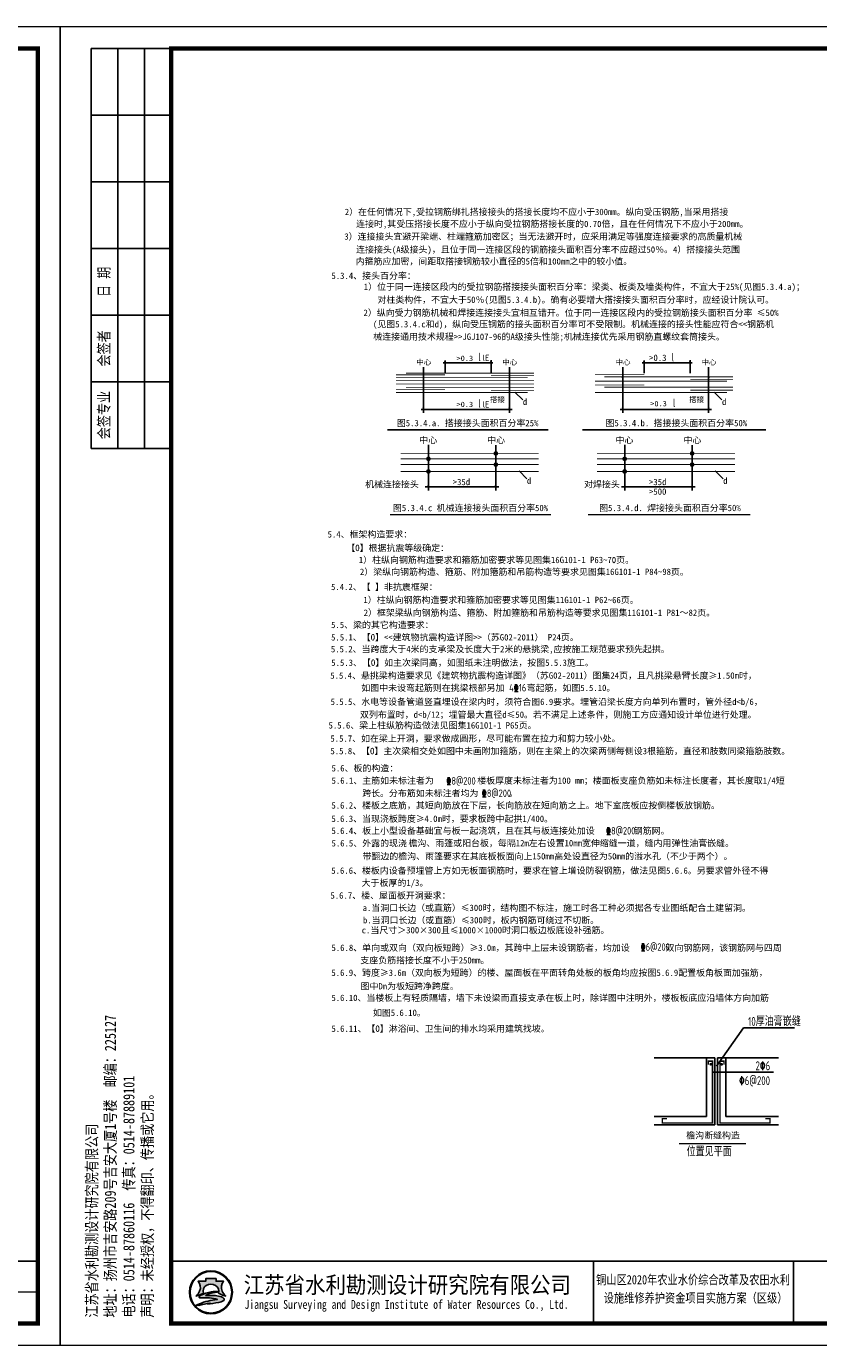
# Model space of a CAD drawing. Extents: x -312340 to 313322, y -38051 to 526488.
# Tile 2 of 11: x -247673 to -219723, y 136570 to 183140. Entities that reach past the tile are written whole.
import ezdxf
from ezdxf.enums import TextEntityAlignment as Align

# ---------------------------------------------------------------- set-up
doc = ezdxf.new("R2010")
doc.units = 0
doc.header["$LTSCALE"] = 1000
doc.header["$MEASUREMENT"] = 0
doc.layers.get('0').update_dxf_attribs({"linetype": 'CONTINUOUS'})
for name, color, linetype in [('ASHADE', 7, 'CONTINUOUS'), ('ASTEEL', 1, 'CONTINUOUS'), ('JCTE', 7, 'CONTINUOUS'), ('REIN', 1, 'CONTINUOUS'), ('大样标注', 130, 'CONTINUOUS')]:
    doc.layers.add(name, color=color, linetype=linetype)
doc.styles.add('ST', font='txt', dxfattribs={"height": 350})
doc.styles.add('TSSD_Dimension', font='Tssdeng.shx', dxfattribs={"width": 0.7, "bigfont": 'hztxt.shx'})
doc.styles.add('TSSD_Rein', font='Tssdeng.shx', dxfattribs={"width": 0.7, "bigfont": 'hztxt.shx'})
doc.styles.add('图框', font='仿宋_GB2312.TTF', dxfattribs={"width": 0.8, "height": 4})

# ---------------------------------------------------------------- blocks, each defined once
blk = doc.blocks.new('tk')
h = blk.add_hatch(color=152)
h.dxf.hatch_style = 1
h.paths.add_polyline_path([(38.76631747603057, 11.99999758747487, 1), (29.08862617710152, 11.99999758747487, 1)])
h.paths.add_polyline_path([(38.60345337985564, 11.99999758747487, 1), (29.25149027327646, 11.99999758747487, 1)], flags=16)
h = blk.add_hatch(color=152)
h.dxf.hatch_style = 1
edge = h.paths.add_edge_path()
edge.add_arc((35.80939112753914, 9.575130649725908), 1.461698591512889, 43.31770961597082, 70.37003522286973)
edge.add_arc((34.42977678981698, 5.707125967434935), 5.568375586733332, 70.37003522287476, 84.52854590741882)
edge.add_arc((33.84294441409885, -0.4193533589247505), 11.72289597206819, 84.5285459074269, 95.17746754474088)
edge.add_arc((33.98453145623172, 9.871853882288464), 1.831337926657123, 111.7965680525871, 130.9174013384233, ccw=False)
edge.add_arc((35.88028387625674, 5.13131121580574), 6.936886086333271, 98.84274785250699, 111.79656805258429, ccw=False)
edge.add_arc((36.94664352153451, -1.72312279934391), 13.873772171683, 95.21036804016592, 98.84274785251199, ccw=False)
edge.add_ellipse((33.92747182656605, 12.29238977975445), major_axis=(-1.773815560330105, 0), ratio=0.8776980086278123, start_angle=172.6538623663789, end_angle=176.9129867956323)
edge.add_arc((35.51983619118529, 1.961405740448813), 10.24870363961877, 88.99992913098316, 98.52267106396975)
edge.add_arc((35.12650647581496, 4.586131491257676), 7.594670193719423, 98.5226710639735, 116.8491039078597)
edge.add_arc((32.25210392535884, 10.26438407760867), 1.230336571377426, 116.8491039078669, 139.2900683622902)
edge.add_arc((31.46762795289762, 10.9393764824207), 0.1954369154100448, 139.2900683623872, 263.050638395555)
edge.add_arc((31.65077754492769, 12.44198791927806), 1.70916902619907, 263.0506383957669, 272.136251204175)
edge.add_arc((32.81842523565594, -18.86064205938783), 29.61523112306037, 88.46268833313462, 92.13625120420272, ccw=False)
edge.add_arc((33.47614388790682, 5.646723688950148), 5.099041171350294, 68.07113774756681, 88.46268833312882, ccw=False)
edge.add_arc((37.58580657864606, -10.9173211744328), 21.4080615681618, 95.91294384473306, 98.79521578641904)
edge.add_arc((36.21852069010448, -2.080310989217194), 12.46590188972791, 98.79521578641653, 117.8496747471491)
edge.add_arc((94.71742856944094, -228.4932898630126), 245.9934265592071, 104.7703900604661, 105.15790668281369, ccw=False)
edge.add_line((32.00236918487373, 9.37135071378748), (31.19884857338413, 9.045498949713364))
edge.add_arc((52.56001997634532, -88.12407327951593), 99.48982566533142, 100.90627282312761, 102.39834375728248, ccw=False)
edge.add_line((33.7362516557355, 9.568767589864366), (33.12565426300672, 9.380182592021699))
edge.add_arc((30.81628206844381, 37.97210845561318), 28.68503833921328, 274.6177604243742, 279.6944367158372)
edge.add_arc((34.87651123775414, 14.20489440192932), 4.573507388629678, 279.694436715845, 287.6119267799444)
edge.add_arc((35.76077947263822, 11.41933970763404), 1.650966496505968, 287.6119267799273, 311.5140981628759)
edge.add_arc((36.67266923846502, 10.38914672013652), 0.2751610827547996, 311.5140981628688, 403.3177096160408)
edge = h.paths.add_edge_path()
edge.add_arc((38.34858580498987, 13.13699866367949), 2.066422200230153, 138.9741968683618, 204.1180883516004, ccw=False)
edge.add_line((36.78964786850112, 14.49339581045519), (35.0925445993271, 14.49339581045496))
edge.add_line((35.0925445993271, 14.49339581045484), (35.0925445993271, 15.08006038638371))
edge.add_line((35.0925445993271, 15.08006038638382), (32.76239905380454, 15.08006038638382))
edge.add_line((32.76239905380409, 15.08006038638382), (32.76239905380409, 14.49339581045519))
edge.add_line((32.76239905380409, 14.49339581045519), (31.06529578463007, 14.49339581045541))
edge.add_arc((29.50635784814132, 13.13699866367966), 2.066422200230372, -24.118088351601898, 41.0258031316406, ccw=False)
edge.add_arc((27.96982579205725, 13.82490489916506), 3.749914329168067, 314.34412131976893, 335.8819116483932, ccw=False)
edge.add_arc((29.92442847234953, 14.17747198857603), 3.106664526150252, 282.3877277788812, 290.1465811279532)
edge.add_arc((26.86018480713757, 22.52986436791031), 12.00340818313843, 290.1465811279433, 296.6495194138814)
edge.add_ellipse((33.92747182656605, 12.29238977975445), major_axis=(-1.773815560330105, 0), ratio=0.8776980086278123, start_angle=176.9129867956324, end_angle=378.37473811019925, ccw=False)
edge.add_ellipse((33.92747182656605, 12.29238977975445), major_axis=(-1.773815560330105, 0), ratio=0.8776980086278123, start_angle=172.653862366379, end_angle=176.9129867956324, ccw=False)
edge.add_ellipse((33.92747182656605, 12.29238977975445), major_axis=(-1.773815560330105, 0), ratio=0.8776980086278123, start_angle=161.6252618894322, end_angle=172.653862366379, ccw=False)
edge.add_arc((40.9947588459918, 22.52986436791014), 12.00340818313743, 243.3504805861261, 249.853418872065)
edge.add_arc((37.93051518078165, 14.1774719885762), 3.106664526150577, 249.8534188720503, 257.61227222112)
edge.add_arc((39.88511786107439, 13.82490489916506), 3.74991432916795, 204.1180883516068, 225.6558786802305, ccw=False)
at = {"lineweight": 0}
for p, q in [((-2.771934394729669e-05, -2.412525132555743e-06), (-2.771934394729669e-05, 296.9999975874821)), ((-2.771934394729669e-05, 296.9999975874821), (419.999972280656, 296.9999975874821)), ((419.999972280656, 296.9999975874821), (419.999972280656, -2.412525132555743e-06)), ((414.999972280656, 11.99999758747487), (234.9999722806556, 11.99999758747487)), ((419.999972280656, -2.412525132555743e-06), (-2.771934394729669e-05, -2.412525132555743e-06))]:
    blk.add_line(p, q, dxfattribs=at)
for p, q in [((24.99997228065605, 291.9999975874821), (6.999972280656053, 291.9999975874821)), ((6.999972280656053, 291.9999975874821), (6.999972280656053, 201.9999975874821)), ((12.99997228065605, 291.9999975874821), (12.99997228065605, 201.9999975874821)), ((18.99997228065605, 291.9999975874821), (18.99997228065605, 201.9999975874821)), ((24.99997228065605, 276.9999975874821), (6.999972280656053, 276.9999975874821)), ((24.99997228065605, 261.9999975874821), (6.999972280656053, 261.9999975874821)), ((24.99997228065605, 246.9999975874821), (6.999972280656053, 246.9999975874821)), ((24.99997228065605, 231.9999975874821), (6.999972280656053, 231.9999975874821)), ((24.99997228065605, 216.9999975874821), (6.999972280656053, 216.9999975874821)), ((24.99997228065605, 201.9999975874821), (6.999972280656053, 201.9999975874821)), ((119.9999722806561, 18.99999758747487), (119.9999722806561, 4.999997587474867)), ((164.999972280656, 18.99999758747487), (164.999972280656, 4.999997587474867)), ((234.999972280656, 18.99999758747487), (234.999972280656, 4.999997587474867)), ((259.999972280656, 18.99999758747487), (259.999972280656, 4.999997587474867)), ((274.999972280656, 18.99999758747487), (274.999972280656, 4.999997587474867)), ((289.999972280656, 18.99999758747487), (289.999972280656, 4.999997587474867)), ((304.999972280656, 18.99999758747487), (304.999972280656, 4.999997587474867)), ((319.999972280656, 18.99999758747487), (319.999972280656, 4.999997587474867)), ((334.999972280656, 18.99999758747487), (334.999972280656, 4.999997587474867)), ((349.999972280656, 18.99999758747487), (349.999972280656, 4.999997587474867)), ((364.999972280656, 18.99999758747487), (364.999972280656, 4.999997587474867)), ((379.9999722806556, 11.99999758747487), (379.999972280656, 4.999997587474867))]:
    blk.add_line(p, q)
at = {"lineweight": 0, "const_width": 1}
blk.add_lwpolyline([(24.99997228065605, 291.9999975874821), (414.999972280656, 291.9999975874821), (414.999972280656, 4.999997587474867), (24.99997228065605, 4.999997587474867)], close=True, dxfattribs=at)
at = {"lineweight": 0, "const_width": 0.4}
blk.add_lwpolyline([(414.999972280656, 18.99999758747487), (24.99997228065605, 18.99999758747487)], dxfattribs=at)
at = {"color": 152}
for points in [[(32.24409409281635, 11.80161526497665, -0.02838203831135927), (30.9944353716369, 11.26089013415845, -0.03386732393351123), (30.59088918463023, 11.14313604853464, 0.09425397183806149), (31.39239217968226, 12.29262006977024, 0.2921547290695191), (31.06529578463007, 14.49339581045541), (32.76239905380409, 14.49339581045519), (32.76239905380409, 15.08006038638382), (35.0925445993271, 15.08006038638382), (35.0925445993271, 14.49339581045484), (36.78964786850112, 14.49339581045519, 0.29215472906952), (36.46255147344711, 12.29262006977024, 0.09425397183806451), (37.2640544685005, 11.14313604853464, -0.03386732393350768), (36.86050828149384, 11.26089013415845, -0.02838203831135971), (35.61084956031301, 11.80161526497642)], [(35.69871340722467, 12.20854823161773, 0.04157472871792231), (34.00097074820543, 12.09693602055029, 0.08013502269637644), (31.69643183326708, 11.36208923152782, 0.09823132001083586), (31.31948261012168, 11.06684626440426, 0.599439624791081), (31.4439816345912, 10.74537534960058, 0.03966424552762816), (31.7144884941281, 10.73400674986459, -0.01603031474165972), (33.61294061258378, 10.74392954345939, -0.08921046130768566), (35.38040694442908, 10.37684029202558, 0.01257694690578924), (34.31244292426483, 10.23900625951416, 0.08333285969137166), (30.39503241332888, 8.941743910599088, -0.001690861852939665), (32.00236918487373, 9.37135071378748), (31.19884857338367, 9.045498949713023, -0.006510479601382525), (33.7362516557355, 9.568767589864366), (33.12565426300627, 9.380182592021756, 0.02215480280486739), (35.64666092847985, 9.696697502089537, 0.03456031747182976), (36.26030960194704, 9.845757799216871, 0.1046726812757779), (36.85504719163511, 10.18310812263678, 0.4234638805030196), (36.87286564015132, 10.57791912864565, 0.1185893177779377), (36.30044029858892, 10.9518780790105, 0.06185687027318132), (34.96072036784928, 11.25013107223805, 0.04649815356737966), (32.7850594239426, 11.25571277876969, -0.08362449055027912), (33.304533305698, 11.57226592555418, -0.05658197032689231), (34.81392423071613, 11.98574523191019, -0.01585057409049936), (35.68672755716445, 12.09332269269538)]]:
    blk.add_lwpolyline(points, format="xyb", dxfattribs=at)
for radius in [4.838845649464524, 4.675981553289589]:
    blk.add_circle((33.92747182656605, 11.99999758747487), radius, dxfattribs=at)
blk.add_arc((35.88028387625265, 5.131311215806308), 6.936886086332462, 98.84274785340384, 111.796568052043, dxfattribs=at)
for start_param, end_param in [(2.820892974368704, 6.603884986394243), (3.013378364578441, 3.087714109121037)]:
    blk.add_ellipse((33.92747182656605, 12.29238977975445), major_axis=(-1.773815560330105, 0), ratio=0.8776980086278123, start_param=start_param, end_param=end_param, dxfattribs=at)
at = {"style": '图框'}
for s, height, width, p in [('江苏省水利勘测设计研究院有限公司', 3.75, 0.9, (78.12729153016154, 13.75084348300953)), ('铜山区2020年农业水价综合改革及农田水利 ', 2.105352, 0.8, (142.9967169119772, 14.87314627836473)), ('设施维修养护资金项目实施方案（区级）', 2.105352, 0.8, (142.9855388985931, 10.78126207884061)), ('Jiangsu Surveying and Design Institute of Water Resources Co., Ltd.', 2, 0.8, (77.95516356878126, 9.013401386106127))]:
    blk.add_text(s, height=height, dxfattribs=dict(at, width=width)).set_placement(p, align=Align.MIDDLE)
for s, p in [('实施方案', (242.8339022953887, 15.49999758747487)), ('水  工', (242.8339022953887, 8.499997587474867))]:
    blk.add_text(s, height=2.5, dxfattribs=at).set_placement(p, align=Align.MIDDLE_CENTER)
at = {"char_height": 2.5, "rotation": 90, "style": '图框'}
for s, insert, attachment_point in [('日 期', (9.999972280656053, 239.4999975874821), 5), ('会签者', (9.999972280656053, 224.4999975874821), 5), ('会签专业', (9.999972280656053, 209.4999975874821), 5), ('江苏省水利勘测设计研究院有限公司\\P地址：扬州市吉安路209号吉安大厦1号楼  邮编：225127\\P电话：0514-87860116  传真：0514-87889101\\P声明：未经授权，不得翻印、传播或它用。', (5.878817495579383, 6.298891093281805), 1)]:
    blk.add_mtext(s, dxfattribs=dict(at, insert=insert, attachment_point=attachment_point))
at = {"char_height": 2.5, "attachment_point": 5, "style": '图框'}
for s, insert in [('设计', (253.4021259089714, 15.49999758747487)), ('批 准', (267.499972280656, 15.49999758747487)), ('核 定', (282.437472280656, 15.47221980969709)), ('审 查', (297.4305278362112, 15.47328386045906)), ('校 核', (312.4652500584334, 15.54327914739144)), ('设 计', (327.4721945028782, 15.59332816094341)), ('制 图', (342.4166389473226, 15.47792174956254)), ('日 期', (357.499972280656, 15.49999758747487)), ('甲级设计证书编号A132012666', (389.999972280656, 15.49999758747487)), ('部分', (253.4021259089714, 8.499997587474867)), ('2020.05', (357.499972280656, 8.49999758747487)), ('图 号', (372.499972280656, 8.499997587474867))]:
    blk.add_mtext(s, dxfattribs=dict(at, insert=insert))

msp = doc.modelspace()

# ---------------------------------------------------------------- linework, layer by layer
for p, q in [((-233660.4921096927, 171114.2934319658), (-233660.4921096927, 169500.4154204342)), ((-232970.2415782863, 171264.1781031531), (-231211.6315169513, 171264.1781031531)), ((-232903.1781310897, 170900.7070698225), (-232903.1781310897, 171348.6928406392)), ((-231280.3624626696, 170900.7070698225), (-231280.3624626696, 171357.9913339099)), ((-230631.2361953, 171114.2934319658), (-230631.2361953, 169500.4151852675)), ((-226633.3497851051, 171114.2934319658), (-226633.3497851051, 169500.4154204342)), ((-225943.0992536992, 171264.1781031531), (-224184.4891923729, 171264.1781031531)), ((-225876.0358065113, 170900.7070698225), (-225876.0358065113, 171348.6928406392)), ((-224253.2201380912, 170900.7070698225), (-224253.2201380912, 171357.9913339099)), ((-223604.0938707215, 171114.2934319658), (-223604.0938707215, 169500.4151852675)), ((-230437.0666520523, 170229.1832745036), (-230159.2849746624, 169951.2169643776)), ((-223409.9243274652, 170229.1832745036), (-223132.142650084, 169951.2169643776)), ((-233745.6126412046, 169619.9199569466), (-230534.6693583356, 169619.9199569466)), ((-226718.4703166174, 169619.9199569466), (-223507.5270337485, 169619.9199569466)), ((-233490.2728165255, 168365.0820610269), (-233490.2728165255, 166753.4864814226)), ((-231110.1431695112, 168359.8352175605), (-231110.1431695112, 166753.4864814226)), ((-226565.2622769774, 168365.0820610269), (-226565.2622769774, 166753.4864814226)), ((-224185.1326299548, 168359.8352175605), (-224185.1326299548, 166753.4864814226)), ((-230293.096686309, 167445.6636298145), (-230015.3150089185, 167167.6973196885)), ((-223368.0861467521, 167445.6636298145), (-223090.3044693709, 167167.6973196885)), ((-233598.94898988, 166889.1274756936), (-230999.8324753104, 166889.1274756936)), ((-226673.9384503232, 166889.1274756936), (-224074.8219357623, 166889.1274756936)), ((-223326.0851916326, 146432.5557414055), (-222367.1259908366, 147791.8906429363)), ((-223385.2144320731, 146729.7176034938), (-225530.1374374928, 146729.7176034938)), ((-223679.8432752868, 146729.7176034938), (-223679.8432752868, 144663.0795436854)), ((-223385.2144320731, 146729.7176034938), (-223385.2144320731, 144368.4507004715)), ((-223287.0048176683, 146729.7176034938), (-223287.0048176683, 144368.4507004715)), ((-223287.0048176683, 146729.7176034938), (-223287.0048176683, 144368.4507004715)), ((-223287.0048176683, 146729.7176034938), (-221142.0818122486, 146729.7176034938)), ((-222992.3759744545, 146729.7176034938), (-222992.3759744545, 144663.0795436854)), ((-223466.7327457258, 146228.4333300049), (-221318.5019869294, 146228.4333300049)), ((-223679.8432752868, 144663.0795436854), (-225530.1374374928, 144663.0795436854)), ((-223385.2144320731, 144368.4507004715), (-225530.1374374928, 144368.4507004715)), ((-223287.0048176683, 144368.4507004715), (-221142.0818122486, 144368.4507004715)), ((-222992.3759744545, 144663.0795436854), (-221142.0818122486, 144663.0795436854))]:
    msp.add_line(p, q)
for points, const_width in [([(-234283.9389456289, 170900.9225710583), (-229765.734505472, 170900.9225710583)], 30.05214200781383), ([(-232923.3053368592, 171244.1373720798), (-232883.0509253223, 171284.2188342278)], 15.02607100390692), ([(-231300.4896684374, 171244.1373720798), (-231260.2352569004, 171284.2188342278)], 15.02607100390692), ([(-225896.1630122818, 171244.1373720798), (-225855.9086007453, 171284.2188342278)], 15.02607100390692), ([(-224273.34734386, 171244.1373720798), (-224233.0929323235, 171284.2188342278)], 15.02607100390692), ([(-234634.1815107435, 170840.4413522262), (-232903.1781310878, 170840.4413522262)], 30.05214200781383), ([(-234634.1815107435, 170740.6658546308), (-229982.1099279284, 170740.6658546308)], 30.05214200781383), ([(-234634.1815107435, 170635.4126823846), (-229765.734505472, 170635.4126823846)], 30.05214200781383), ([(-234634.1815107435, 170515.352539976), (-229765.734505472, 170515.352539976)], 30.05214200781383), ([(-231280.3624626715, 170820.9048016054), (-229765.734505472, 170820.9048016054)], 30.05214200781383), ([(-227607.0391861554, 170843.1969032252), (-225876.0358065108, 170843.1969032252)], 30.05214200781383), ([(-227607.0391861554, 170619.0450735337), (-222954.967603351, 170619.0450735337)], 30.05214200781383), ([(-227607.0391861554, 170478.3345599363), (-225876.0358065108, 170478.3345599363)], 30.05214200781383), ([(-227282.4760524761, 170768.1785161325), (-222738.5921808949, 170768.1785161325)], 30.05214200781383), ([(-224253.2201380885, 170683.0071673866), (-222738.5921808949, 170683.0071673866)], 30.05214200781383), ([(-234634.1815107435, 170329.5609266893), (-232903.1781310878, 170329.5609266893)], 30.05214200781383), ([(-234634.1815107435, 170219.1354765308), (-229982.1099279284, 170219.1354765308)], 30.05214200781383), ([(-234283.9389456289, 170400.6710425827), (-229765.734505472, 170400.6710425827)], 30.05214200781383), ([(-231280.3624626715, 170281.3645981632), (-229765.734505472, 170281.3645981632)], 30.05214200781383), ([(-227607.0391861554, 170219.1354765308), (-222954.967603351, 170219.1354765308)], 30.05214200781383), ([(-227282.4760524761, 170403.3161728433), (-222738.5921808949, 170403.3161728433)], 30.05214200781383), ([(-224253.2201380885, 170298.2154225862), (-222738.5921808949, 170298.2154225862)], 30.05214200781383), ([(-233680.6193154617, 169599.8792258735), (-233640.3649039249, 169639.9606880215)], 15.02607100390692), ([(-230651.3634010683, 169599.8792258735), (-230611.1089895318, 169639.9606880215)], 15.02607100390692), ([(-226653.4769908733, 169599.8792258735), (-226613.2225793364, 169639.9606880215)], 15.02607100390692), ([(-223624.2210764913, 169599.8792258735), (-223583.9666649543, 169639.9606880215)], 15.02607100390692), ([(-234932.8470759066, 168898.5391855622), (-229254.9492905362, 168898.5391855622)], 52.5912485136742), ([(-228053.768522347, 168898.5391855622), (-221582.043197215, 168898.5391855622)], 52.5912485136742), ([(-234463.9622175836, 168067.6985710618), (-229595.5152123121, 168067.6985710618)], 30.05214200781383), ([(-234463.9622175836, 167874.3767678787), (-229595.5152123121, 167874.3767678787)], 30.05214200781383), ([(-234463.9622175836, 167672.671852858), (-229595.5152123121, 167672.671852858)], 30.05214200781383), ([(-227538.9516780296, 168067.6985710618), (-222670.5046727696, 168067.6985710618)], 30.05214200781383), ([(-227538.9516780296, 167874.3767678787), (-222670.5046727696, 167874.3767678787)], 30.05214200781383), ([(-227538.9516780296, 167672.671852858), (-222670.5046727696, 167672.671852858)], 30.05214200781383), ([(-234463.9622175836, 167428.4685640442), (-229595.5152123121, 167428.4685640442)], 30.05214200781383), ([(-227538.9516780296, 167428.4685640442), (-222670.5046727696, 167428.4685640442)], 30.05214200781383), ([(-233510.4000222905, 166869.0867446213), (-233470.1456107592, 166909.1682067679)], 15.02607100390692), ([(-231130.2703752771, 166869.0867446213), (-231090.0159637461, 166909.1682067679)], 15.02607100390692), ([(-226585.3894827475, 166869.0867446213), (-226545.135071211, 166909.1682067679)], 15.02607100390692), ([(-224205.2598357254, 166869.0867446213), (-224165.0054241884, 166909.1682067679)], 15.02607100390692), ([(-234847.7374293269, 165902.9302728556), (-229169.8396439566, 165902.9302728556)], 52.5912485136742), ([(-227863.1230116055, 165902.9302728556), (-222135.5775979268, 165902.9302728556)], 52.5912485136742)]:
    msp.add_lwpolyline(points, dxfattribs=dict(const_width=const_width))
at = {"const_width": 81.14078342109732}
for points in [[(-231150.7135612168, 168065.6083623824, 1), (-231069.5727777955, 168065.6083623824, 1)], [(-224225.7030216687, 168065.6083623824, 1), (-224144.5622382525, 168065.6083623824, 1)], [(-233530.8432082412, 167874.3767678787, 1), (-233449.7024248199, 167874.3767678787, 1)], [(-231150.7135612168, 167670.5816441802, 1), (-231069.5727777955, 167670.5816441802, 1)], [(-226605.832668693, 167874.3767678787, 1), (-226524.691885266, 167874.3767678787, 1)], [(-224225.7030216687, 167670.5816441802, 1), (-224144.5622382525, 167670.5816441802, 1)], [(-233530.8432082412, 167428.4685640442, 1), (-233449.7024248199, 167428.4685640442, 1)], [(-226605.832668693, 167428.4685640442, 1), (-226524.691885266, 167428.4685640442, 1)]]:
    msp.add_lwpolyline(points, format="xyb", close=True, dxfattribs=at)
for p in [(-232905.9874631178, 171318.6784364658), (-231283.1717946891, 171318.6784364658), (-225878.8451385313, 171318.6784364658), (-224256.0294701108, 171318.6784364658), (-233660.4921096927, 170740.6658546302), (-230631.2361953, 170740.6658546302), (-226633.3497851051, 170740.6658546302), (-223604.0938707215, 170740.6658546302), (-233660.4921096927, 170219.1354765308), (-226633.3497851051, 170219.1354765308), (-233663.3014417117, 169674.4202902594), (-230634.0455273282, 169674.4202902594), (-226636.1591171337, 169674.4202902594), (-223606.9032027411, 169674.4202902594), (-233490.2728165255, 167428.4685640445), (-226565.2622769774, 167428.4685640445), (-233493.0821485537, 166943.6278090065), (-231112.9525015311, 166943.6278090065)]:
    msp.add_point(p)
at = {"layer": 'ASHADE', "const_width": 49.10480720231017}
msp.add_lwpolyline([(-224645.268583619, 143698.8153829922), (-222279.309070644, 143698.8153829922)], dxfattribs=at)
at = {"layer": 'ASTEEL', "const_width": 49.10480720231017}
for points in [[(-223551.318834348, 146502.9366578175, 1), (-223502.2140271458, 146502.9366578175, 1)], [(-223120.9004153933, 146502.9366578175, -1), (-223170.0052225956, 146502.9366578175, -1)]]:
    msp.add_lwpolyline(points, format="xyb", close=True, dxfattribs=at)
at = {"layer": 'JCTE'}
msp.add_line((-220571.2876646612, 147791.8906429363), (-222367.1259908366, 147791.8906429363), dxfattribs=at)
at = {"layer": 'REIN', "const_width": 49.10480720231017}
for points in [[(-223466.7327457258, 146501.7895096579), (-223466.7327457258, 144430.4811286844), (-225233.4696068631, 144430.4811286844), (-225233.4696068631, 144582.0274963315), (-225071.9021675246, 144582.0274963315)], [(-223466.7327457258, 146501.7895096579), (-223466.7327457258, 146611.0325235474), (-223612.4806546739, 146611.0325235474), (-223612.4806546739, 146484.784131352)], [(-223205.4865040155, 146501.7895096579), (-223205.4865040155, 146611.0325235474), (-223059.7385950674, 146611.0325235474), (-223059.7385950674, 146484.784131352)], [(-223205.4865040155, 146501.7895096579), (-223205.4865040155, 144430.4811286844), (-221438.7496428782, 144430.4811286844), (-221438.7496428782, 144582.0274963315), (-221600.3170822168, 144582.0274963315)]]:
    msp.add_lwpolyline(points, dxfattribs=at)

# ---------------------------------------------------------------- block references
at = {"xscale": 156.8000000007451, "yscale": 156.7999999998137, "zscale": 156.8000000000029}
for p in [(-312339.7072817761, 136570.4442014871), (-246483.7072814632, 136570.4442014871)]:
    msp.add_blockref('tk', p, dxfattribs=at)

# ---------------------------------------------------------------- texts
at = {"style": 'ST'}
for s, p in [('2）在任何情况下,受拉钢筋绑扎搭接接头的搭接长度均不应小于300mm。纵向受压钢筋,当采用搭接', (-236439.0486273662, 176478.0270472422)), ('连接时,其受压搭接长度不应小于纵向受拉钢筋搭接长度的0.70倍，且在任何情况下不应小于200mm。', (-236038.8929564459, 176054.1958757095)), ('3）连接接头宜避开梁端、柱端箍筋加密区；当无法避开时，应采用满足等强度连接要求的高质量机械', (-236457.0697511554, 175610.196915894)), ('连接接头(A级接头)，且位于同一连接区段的钢筋接头面积百分率不应超过50％。4）搭接接头范围', (-236038.892259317, 175150.0420481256)), ('内箍筋应加密，间距取搭接钢筋较小直径的5倍和100mm之中的较小值。', (-236055.1332651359, 174733.5362055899)), ('5.3.4、接头百分率： ', (-236909.6169046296, 174224.0478437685)), (' 1）位于同一连接区段内的受拉钢筋搭接接头面积百分率：梁类、板类及墙类构件，不宜大于25%(见图5.3.4.a)；', (-235923.0550995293, 173835.2489720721)), ('对柱类构件，不宜大于50％(见图5.3.4.b)。确有必要增大搭接接头面积百分率时，应经设计院认可。', (-235287.3933876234, 173377.321442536)), ('2）纵向受力钢筋机械和焊接连接接头宜相互错开。位于同一连接区段内的受拉钢筋接头面积百分率 ≤50% ', (-235777.9555996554, 172918.6396841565)), ('(见图5.3.4.c和d)，纵向受压钢筋的接头面积百分率可不受限制。机械连接的接头性能应符合<<钢筋机', (-235444.6354945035, 172514.5224812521)), ('械连接通用技术规程>>JGJ107-96的A级接头性能;机械连接优先采用钢筋直螺纹套筒接头。 ', (-235435.8518104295, 172074.1797593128)), ('d', (-230159.2849746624, 169774.5452184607)), ('d', (-223132.142650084, 169774.5452184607)), ('d', (-230015.3150089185, 166990.8096677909)), ('d', (-223090.3044693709, 166990.8096677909)), ('5.4.2、【 】非抗震框架：', (-236923.8617978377, 163241.2165515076)), ('1）柱纵向钢筋构造要求和箍筋加密要求等见图集11G101-1 P62~66页。', (-235780.9117317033, 162780.4299154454)), ('2）框架梁纵向钢筋构造、箍筋、附加箍筋和吊筋构造等要求见图集11G101-1 P81～82页。', (-235771.4771495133, 162330.5841214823)), ('5.5、梁的其它构造要求：', (-236922.7824418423, 161898.9117937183)), ('5.5.1、【O】<<建筑物抗震构造详图>>（苏G02-2011） P24页。', (-236922.7824418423, 161462.0215184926)), ('5.5.2、当跨度大于4米的支承梁及长度大于2米的悬挑梁,应按施工规范要求预先起拱。', (-236929.4309376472, 161044.8226553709)), ('5.5.3、【O】如主次梁同高，如图纸未注明做法，按图5.5.3施工。', (-236915.8903151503, 160565.6597693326)), ('5.5.4、悬挑梁构造要求见《建筑物抗震构造详图》（苏G02-2011）图集24页，且凡挑梁悬臂长度≥1.50m时，', (-236950.5698839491, 160112.5000168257)), ('如图中未设弯起筋则在挑梁根部另加\u3000 \u3000弯起筋，如图5.5.10。', (-235856.1786616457, 159676.7984796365)), ('5.5.5、水电等设备管道竖直埋设在梁内时，须符合图6.9要求。埋管沿梁长度方向单列布置时，管外径d<b/6，', (-236939.1580192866, 159185.1071396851)), ('双列布置时，d<b/12；埋管最大直径d≤50。若不满足上述条件，则施工方应通知设计单位进行处理。', (-235903.9598045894, 158731.5100892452)), ('5.5.7、如在梁上开洞，要求做成圆形，尽可能布置在拉力和剪力较小处。 ', (-236946.9762537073, 157888.9471003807)), ('5.5.8、【O】主次梁相交处如图中未画附加箍筋，则在主梁上的次梁两侧每侧设3根箍筋，直径和肢数同梁箍筋肢数。', (-236945.5189062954, 157446.2868184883)), ('5.6、板的构造：', (-236906.8736617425, 156840.1440971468)), ('5.6.1、主筋如未标注者为          楼板厚度未标注者为100 mm；楼面板支座负筋如未标注长度者，其长度取1/4短', (-236905.6985618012, 156403.7187933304)), ('跨长。分布筋如未标注者均为       。', (-235826.4202133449, 155957.6205704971)), ('5.6.2、楼板之底筋，其短向筋放在下层，长向筋放在短向筋之上。地下室底板应按倒楼板放钢筋。', (-236910.5645963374, 155527.8613938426)), ('5.6.3、当现浇板跨度≥4.0m时，要求板跨中起拱1/400。', (-236910.1702244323, 155056.3235138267)), ('5.6.4、板上小型设备基础宜与板一起浇筑，且在其与板连接处加设         钢筋网。', (-236908.8310087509, 154632.5167847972)), ('5.6.5、外露的现浇', (-236907.751979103, 154191.052499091)), ('   檐沟、雨篷或阳台板，每隔12m左右设置10mm宽伸缩缝一道，缝内用弹性油膏嵌缝。', (-234653.8874694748, 154195.8444651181)), ('带翻边的檐沟、雨篷要求在其底板板面向上150mm高处设直径为50mm的溢水孔（不少于两个）。', (-235815.6742590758, 153731.8108529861)), ('5.6.6、楼板内设备预埋管上方如无板面钢筋时，要求在管上增设防裂钢筋，做法见图5.6.6。另要求管外径不得', (-236915.1601062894, 153226.5588277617)), ('大于板厚的1/3。', (-235845.1430883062, 152795.5502441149)), ('5.6.7、楼、屋面板开洞要求： ', (-236944.4039554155, 152348.3677792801)), (' a.当洞口长边（或直筋）≤300时，结构图不标注，施工时各工种必须据各专业图纸配合土建留洞。', (-235961.3194279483, 151911.7942557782)), ('     c.当尺寸＞300×300且≤1000×1000时洞口板边板底设补强筋。', (-236609.1357152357, 151122.3925382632)), ('b.当洞口长边（或直筋）≤300时，板内钢筋可绕过不切断。', (-235799.057822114, 151475.5196411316)), ('5.6.8、单向或双向（双向板短跨）≥3.0m，其跨中上层未设钢筋者，均加设\u3000\u3000\u3000\u3000双向钢筋网，该钢筋网与四周', (-236908.4380434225, 150502.0948627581)), ('  支座负筋搭接长度不小于250mm。', (-236198.164790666, 150059.5114266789)), ('5.6.9、跨度≥3.6m（双向板为短跨）的楼、屋面板在平面转角处板的板角均应按图5.6.9配置板角板面加强筋，', (-236911.8755847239, 149620.8606199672)), ('     图中Dn为板短跨净跨度。', (-236649.7086018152, 149144.4496194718)), ('5.6.10、当楼板上有轻质隔墙，墙下未设梁而直接支承在板上时，除详图中注明外，楼板板底应沿墙体方向加筋', (-236911.0989066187, 148733.5427776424)), ('如图5.6.10。', (-235447.2875256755, 148206.9491962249)), ('5.6.11、【O】淋浴间、卫生间的排水均采用建筑找坡。', (-236909.7763467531, 147646.1746809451))]:
    msp.add_text(s, height=225.3910650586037, dxfattribs=at).set_placement(p)
for s, height, p in [('中心', 187.8258875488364, (-233651.4187309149, 171191.0908033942)), ('>0.3\u3000', 187.8258875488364, (-232073.1361689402, 171328.4452259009)), ('中心', 187.8258875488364, (-230618.0968871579, 171191.0908033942)), ('中心', 187.8258875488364, (-226624.2764063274, 171191.0908033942)), ('>0.3\u3000', 225.3910650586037, (-225238.1836237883, 171328.4452259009)), ('中心', 187.8258875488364, (-223590.9545625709, 171191.0908033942)), ('搭接', 187.8258875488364, (-231053.3430123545, 169872.2645058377)), ('搭接', 187.8258875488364, (-224026.2006877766, 169872.2645058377)), ('>0.3\u3000', 187.8258875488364, (-232073.1361689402, 169702.7455459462)), ('>0.3\u3000', 187.8258875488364, (-225238.1836237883, 169728.9671355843)), ('图5.3.4.a. 搭接接头面积百分率25%', 225.3910650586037, (-232106.3502181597, 169023.6604116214)), ('图5.3.4.b. 搭接接头面积百分率50%', 225.3910650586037, (-224742.9292992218, 169023.6604116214)), ('中心', 225.3910650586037, (-233495.3035301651, 168420.1489490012)), ('中心', 225.3910650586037, (-231100.185158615, 168420.1489490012)), ('中心', 225.3910650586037, (-226570.2929906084, 168420.1489490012)), ('中心', 225.3910650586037, (-224175.1746190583, 168420.1489490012)), ('>35d', 225.3910650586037, (-232324.4079660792, 166945.9758810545)), ('>35d', 225.3910650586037, (-225399.3974265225, 166945.9758810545)), ('机械连接接头', 225.3910650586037, (-234773.966674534, 166863.6721586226)), ('对焊接头', 225.3910650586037, (-227366.5403066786, 166863.6721586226)), ('>500', 225.3910650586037, (-225399.3974265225, 166605.7827276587)), ('图5.3.4.c 机械连接接头面积百分率50%', 225.3910650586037, (-232003.6784232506, 166028.0514989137)), ('图5.3.4.d. 焊接接头面积百分率50%', 225.3910650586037, (-224969.4163772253, 166028.0514989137))]:
    msp.add_text(s, height=height, dxfattribs=at).set_placement(p, align=Align.CENTER)
at = {"style": 'TSSD_Rein', "width": 0.8}
for s, height, p in [('l', 300.5214200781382, (-231734.2252649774, 171324.0440752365)), ('lE', 225.3910650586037, (-231570.2648699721, 171324.0440752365)), ('l', 300.5214200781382, (-224906.6857189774, 171309.4138054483)), ('l', 300.5214200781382, (-231734.2252649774, 169684.5944878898)), ('l', 300.5214200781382, (-224862.7678763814, 169700.0828941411)), ('lE', 225.3910650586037, (-231570.2648699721, 169684.5944878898))]:
    msp.add_text(s, height=height, dxfattribs=at).set_placement(p)
at = {"color": 6, "style": 'ST'}
for s, p in [('5.4、框架构造要求：', (-237046.1101585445, 165096.4865012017)), ('【O】根据抗震等级确定： ', (-236385.9209644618, 164616.4961836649)), (' 1）柱纵向钢筋构造要求和箍筋加密要求等见图集16G101-1 P63~70页。', (-236098.6893136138, 164192.9001840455)), ('2）梁纵向钢筋构造、箍筋、附加箍筋和吊筋构造等要求见图集16G101-1 P84~98页。', (-235905.1033718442, 163773.7242333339)), ('5.5.6、梁上柱纵筋构造做法见图集16G101-1 P65页。', (-237012.4960925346, 158353.647129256))]:
    msp.add_text(s, height=225.3910650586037, dxfattribs=at).set_placement(p)
at = {"color": 3, "style": 'TSSD_Rein', "width": 0.8}
for s, p in [('4%%13216', (-230639.8966253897, 159661.0717824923)), ('%%1328@200', (-232858.1367860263, 156373.7478767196)), ('%%1328@200', (-231607.7729318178, 155938.1785401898)), ('%%1328@200', (-227222.9335949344, 154612.4751664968)), ('%%1326@200', (-226002.5082042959, 150508.7441420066))]:
    msp.add_text(s, height=262.956242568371, dxfattribs=at).set_placement(p)
at = {"style": 'ST'}
msp.add_text('檐沟断缝构造', height=225.3910650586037, dxfattribs=at).set_placement((-223446.5120475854, 143998.7578111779), align=Align.MIDDLE)
at = {"layer": '大样标注', "color": 7, "style": 'TSSD_Dimension', "width": 0.75}
for s, p in [('10厚油膏嵌缝', (-222208.3896327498, 147856.641644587)), ('2%%1306', (-221948.223141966, 146290.3526860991)), ('%%1306@200', (-222530.2284298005, 145765.6838557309))]:
    msp.add_text(s, height=314.2707660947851, dxfattribs=at).set_placement(p)
msp.add_text('位置见平面', height=314.2707660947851, dxfattribs=at).set_placement((-223583.8369403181, 143449.2591188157), align=Align.MIDDLE)

doc.saveas('drawing.dxf')
